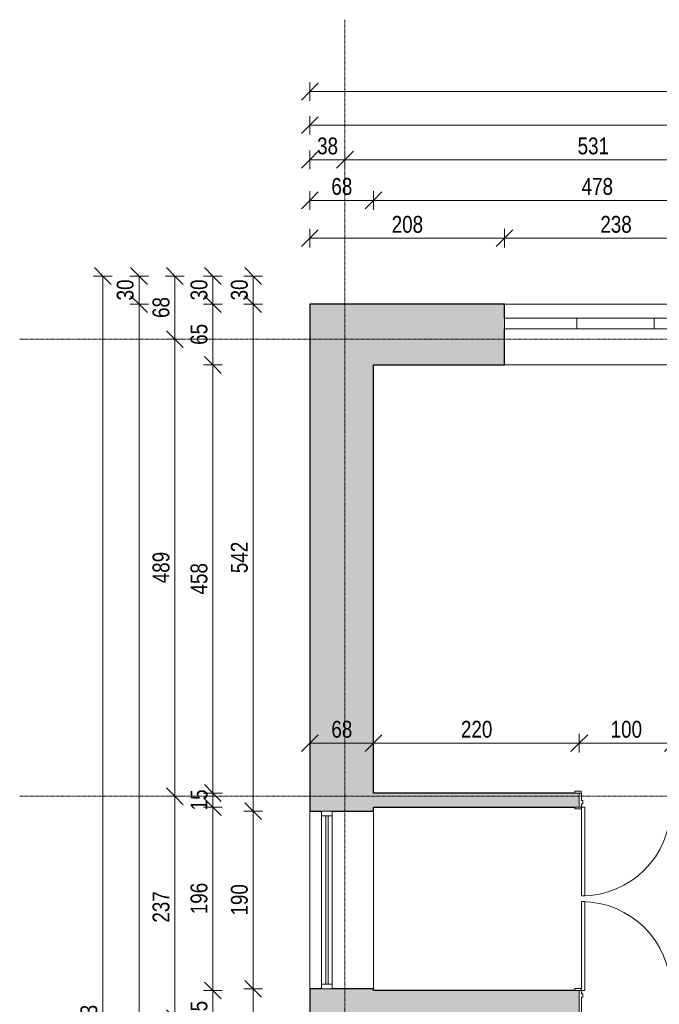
# Model space of a CAD drawing. Header units: centimetres. Extents: x 14811 to 18313, y -10850 to -8539.
# Tile 3 of 13: x 14811 to 15494, y -9591 to -8539. Entities that reach past the tile are written whole.
import ezdxf

# ---------------------------------------------------------------- set-up
doc = ezdxf.new("R2010")
doc.units = ezdxf.units.CM
doc.linetypes.add('Linia siatki', pattern=[0.9925, 0.47, -0.2175, 0.0875, -0.2175])
for name, color, linetype, lineweight in [('A-ANNO-DIMS', 211, 'Continuous', 9), ('A-ANNO-DIMS-100', 211, 'Continuous', 9), ('A-DOOR', 31, 'Continuous', 9), ('A-DOOR-FRAM', 31, 'Continuous', 18), ('A-GLAZ', 151, 'Continuous', 9), ('A-WALL', 113, 'Continuous', 9), ('A-WALL-PATT', 111, 'Continuous', 25), ('S-GRID', 1, 'Continuous', 9)]:
    doc.layers.add(name, color=color, linetype=linetype, lineweight=lineweight)
doc.styles.add('Arial_2', font='arial.ttf', dxfattribs={"width": 0.8, "height": 18})
doc.dimstyles.new('Przekątna_-_1_8_mm_Arial', dxfattribs={"dimscale": 30.48, "dimtxt": 18.364669, "dimasz": 0.590551, "dimexe": 0.328084, "dimexo": 0.0625, "dimgap": 0.016404, "dimtad": 1, "dimdec": 0, "dimdsep": 46, "dimtxsty": 'Arial_2', "dimblk1": 'OBLIQUE', "dimblk2": 'OBLIQUE', "dimsah": 1, "dimcen": 0.09, "dimazin": 0, "dimtfac": 1, "dimtdec": 4, "dimtix": 1, "dimtmove": 0, "dimatfit": 3, "dimfxl": 0.328084, "dimfxlon": 1, "dimtvp": 1, "dimtolj": 1, "dimtzin": 0, "dimarcsym": 2})

# ---------------------------------------------------------------- blocks, each defined once
blk = doc.blocks.new('wewnetrzne dwupanelowe - 900 x 2100mm-456959-4_Poziom piętra inwentaryzacja')
at = {"layer": 'A-DOOR'}
for p, q in [((-54.635, 24.8175), (-48.135, 24.8175)), ((-54.635, 22.8175), (-54.635, 24.8175)), ((-48.135, 22.8175), (-54.635, 22.8175)), ((-48.135, 24.8175), (-48.135, 22.8175)), ((48.135, 24.8175), (54.635, 24.8175)), ((48.135, 22.8175), (48.135, 24.8175)), ((54.635, 22.8175), (48.135, 22.8175)), ((54.635, 24.8175), (54.635, 22.8175)), ((-54.635, -22.1825), (-48.135, -22.1825)), ((-54.635, -24.1825), (-54.635, -22.1825)), ((-48.135, -24.1825), (-54.635, -24.1825)), ((-48.135, -22.1825), (-48.135, -24.1825)), ((48.135, -22.1825), (54.635, -22.1825)), ((48.135, -24.1825), (48.135, -22.1825)), ((54.635, -24.1825), (48.135, -24.1825)), ((54.635, -22.1825), (54.635, -24.1825))]:
    blk.add_line(p, q, dxfattribs=at)
at = {"layer": 'A-DOOR', "lineweight": 18}
for p, q in [((44, -22.1825), (47.5, -22.1825)), ((44, -117.1825), (44, -22.1825)), ((47.5, -22.1825), (47.5, -117.1825)), ((47.5, -117.1825), (44, -117.1825))]:
    blk.add_line(p, q, dxfattribs=at)
at = {"layer": 'A-DOOR'}
blk.add_arc((47.5, -22.1825), 95, 180, 270, dxfattribs=at)
at = {"layer": 'A-DOOR-FRAM'}
for p, q in [((-50, 22.8175), (-47.5, 22.8175)), ((-50, -22.1825), (-50, 22.8175)), ((-47.5, 22.8175), (-47.5, -15.19)), ((47.5, 22.8175), (50, 22.8175)), ((47.5, -15.19), (47.5, 22.8175)), ((50, 22.8175), (50, -22.1825)), ((-47.5, -15.19), (-46.23, -15.19)), ((-47.5, -18.6825), (-47.5, -22.1825)), ((-46.23, -18.6825), (-47.5, -18.6825)), ((-46.23, -15.19), (-46.23, -18.6825)), ((46.23, -15.19), (47.5, -15.19)), ((46.23, -18.6825), (46.23, -15.19)), ((47.5, -18.6825), (46.23, -18.6825)), ((47.5, -22.1825), (47.5, -18.6825)), ((-47.5, -22.1825), (-50, -22.1825)), ((50, -22.1825), (47.5, -22.1825))]:
    blk.add_line(p, q, dxfattribs=at)
blk = doc.blocks.new('wewnetrzne dwupanelowe - 900 x 2100mm-479385-4_Poziom piętra inwentaryzacja')
at = {"layer": 'A-DOOR', "lineweight": 18}
for p, q in [((47.5, 102.1825), (44, 102.1825)), ((44, 102.1825), (44, 7.1825)), ((47.5, 7.1825), (47.5, 102.1825)), ((44, 7.1825), (47.5, 7.1825))]:
    blk.add_line(p, q, dxfattribs=at)
at = {"layer": 'A-DOOR'}
for p, q in [((-48.135, 9.1825), (-54.635, 9.1825)), ((-54.635, 9.1825), (-54.635, 7.1825)), ((-54.635, 7.1825), (-48.135, 7.1825)), ((-48.135, 7.1825), (-48.135, 9.1825)), ((54.635, 9.1825), (48.135, 9.1825)), ((48.135, 9.1825), (48.135, 7.1825)), ((48.135, 7.1825), (54.635, 7.1825)), ((54.635, 7.1825), (54.635, 9.1825)), ((-48.135, -7.8175), (-54.635, -7.8175)), ((-54.635, -7.8175), (-54.635, -9.8175)), ((-54.635, -9.8175), (-48.135, -9.8175)), ((-48.135, -9.8175), (-48.135, -7.8175)), ((54.635, -7.8175), (48.135, -7.8175)), ((48.135, -7.8175), (48.135, -9.8175)), ((48.135, -9.8175), (54.635, -9.8175)), ((54.635, -9.8175), (54.635, -7.8175))]:
    blk.add_line(p, q, dxfattribs=at)
blk.add_arc((47.5, 7.1825), 95, 90, 180, dxfattribs=at)
at = {"layer": 'A-DOOR-FRAM'}
for p, q in [((-47.5, 7.1825), (-50, 7.1825)), ((-50, 7.1825), (-50, -7.8175)), ((-47.5, 3.6825), (-47.5, 7.1825)), ((-46.23, 3.6825), (-47.5, 3.6825)), ((-47.5, -7.8175), (-47.5, 0.19)), ((-47.5, 0.19), (-46.23, 0.19)), ((-46.23, 0.19), (-46.23, 3.6825)), ((47.5, 3.6825), (46.23, 3.6825)), ((46.23, 3.6825), (46.23, 0.19)), ((46.23, 0.19), (47.5, 0.19)), ((47.5, 7.1825), (47.5, 3.6825)), ((50, 7.1825), (47.5, 7.1825)), ((47.5, 0.19), (47.5, -7.8175)), ((50, -7.8175), (50, 7.1825)), ((-50, -7.8175), (-47.5, -7.8175)), ((47.5, -7.8175), (50, -7.8175))]:
    blk.add_line(p, q, dxfattribs=at)
blk = doc.blocks.new('Aluminum_1 szybowe - Okno 190_265 p_0-724323-4_Poziom piętra inwentaryzacja')
at = {"layer": 'A-GLAZ', "lineweight": 18}
for p, q in [((-132.1, 24.1), (-137.2, 24.1)), ((-137.2, 24.1), (-137.2, 12.7)), ((-132.1, 12.7), (-132.1, 24.1)), ((52.8, 24.1), (47.8, 24.1)), ((47.8, 24.1), (47.8, 12.7)), ((52.8, 12.7), (52.8, 24.1)), ((-137.2, 12.7), (-132.1, 12.7)), ((47.8, 19.7), (-132.1, 19.7)), ((-132.1, 19.7), (-132.1, 17.1)), ((-132.1, 17.1), (47.8, 17.1)), ((47.8, 17.1), (47.8, 19.7)), ((47.8, 12.7), (52.8, 12.7))]:
    blk.add_line(p, q, dxfattribs=at)
at = {"layer": 'A-GLAZ'}
for p, q in [((-132.1, 24.1), (47.8, 24.1)), ((47.8, 12.7), (-132.1, 12.7))]:
    blk.add_line(p, q, dxfattribs=at)
blk = doc.blocks.new('Aluminum_2 szybowe - 160x140-603551-4_Poziom piętra inwentaryzacja')
at = {"layer": 'A-GLAZ'}
for p, q in [((-137.2, 20.2), (22.8, 20.2)), ((-137.2, 8.7), (-137.2, 20.2)), ((22.8, 20.2), (22.8, 8.7)), ((22.8, 8.7), (-137.2, 8.7))]:
    blk.add_line(p, q, dxfattribs=at)
blk = doc.blocks.new('DIMBLOCK1-4_Poziom piętra inwentaryzacja')
at = {"layer": 'A-ANNO-DIMS-100'}
for p, q in [((15120.6, -8772.2), (15120.6, -8762.2)), ((15120.6, -8772.2), (15129.6, -8763.2)), ((15328.6, -8772.2), (15328.6, -8762.2)), ((15328.6, -8772.2), (15337.6, -8763.2)), ((15120.6, -8772.2), (15111.6, -8781.2)), ((15120.6, -8772.2), (15328.6, -8772.2)), ((15120.6, -8772.2), (15120.6, -8782.2)), ((15328.6, -8772.2), (15319.6, -8781.2)), ((15328.6, -8772.2), (15328.6, -8782.2))]:
    blk.add_line(p, q, dxfattribs=at)
at = {"layer": 'A-ANNO-DIMS-100', "color": 0, "insert": (15208.1, -8748.4), "char_height": 18, "width": 39.668, "attachment_point": 1, "line_spacing_factor": 0.941778, "style": 'Arial_2'}
blk.add_mtext('208', dxfattribs=at)
blk = doc.blocks.new('_Oblique')
at = {"color": 0, "linetype": 'ByBlock', "lineweight": -2}
blk.add_line((-0.5, -0.5), (0.5, 0.5), dxfattribs=at)
blk = doc.blocks.new('DIMBLOCK2-4_Poziom piętra inwentaryzacja')
at = {"layer": 'A-ANNO-DIMS-100'}
for p, q in [((15328.6, -8772.2), (15328.6, -8762.2)), ((15328.6, -8772.2), (15337.6, -8763.2)), ((15566.6, -8772.2), (15566.6, -8762.2)), ((15566.6, -8772.2), (15575.6, -8763.2)), ((15328.6, -8772.2), (15319.6, -8781.2)), ((15328.6, -8772.2), (15566.6, -8772.2)), ((15328.6, -8772.2), (15328.6, -8782.2)), ((15566.6, -8772.2), (15557.6, -8781.2)), ((15566.6, -8772.2), (15566.6, -8782.2))]:
    blk.add_line(p, q, dxfattribs=at)
at = {"layer": 'A-ANNO-DIMS-100', "color": 0, "insert": (15431.1, -8748.4), "char_height": 18, "width": 39.668, "attachment_point": 1, "line_spacing_factor": 0.941778, "style": 'Arial_2'}
blk.add_mtext('238', dxfattribs=at)
blk = doc.blocks.new('DIMBLOCK18-4_Poziom piętra inwentaryzacja')
at = {"layer": 'A-ANNO-DIMS-100'}
for p, q in [((15120.6, -8731.8), (15120.6, -8721.8)), ((15120.6, -8731.8), (15129.6, -8722.8)), ((15188.6, -8731.8), (15188.6, -8721.8)), ((15188.6, -8731.8), (15197.6, -8722.8)), ((15120.6, -8731.8), (15111.6, -8740.8)), ((15120.6, -8731.8), (15188.6, -8731.8)), ((15120.6, -8731.8), (15120.6, -8741.8)), ((15188.6, -8731.8), (15179.6, -8740.8)), ((15188.6, -8731.8), (15188.6, -8741.8))]:
    blk.add_line(p, q, dxfattribs=at)
at = {"layer": 'A-ANNO-DIMS-100', "color": 0, "insert": (15143.6, -8707.9), "char_height": 18, "width": 26.445, "attachment_point": 1, "line_spacing_factor": 0.941778, "style": 'Arial_2'}
blk.add_mtext('68', dxfattribs=at)
blk = doc.blocks.new('DIMBLOCK19-4_Poziom piętra inwentaryzacja')
at = {"layer": 'A-ANNO-DIMS-100'}
for p, q in [((15188.6, -8731.8), (15188.6, -8721.8)), ((15188.6, -8731.8), (15197.6, -8722.8)), ((15666.6, -8731.8), (15666.6, -8721.8)), ((15666.6, -8731.8), (15675.6, -8722.8)), ((15188.6, -8731.8), (15179.6, -8740.8)), ((15188.6, -8731.8), (15666.6, -8731.8)), ((15188.6, -8731.8), (15188.6, -8741.8)), ((15666.6, -8731.8), (15657.6, -8740.8)), ((15666.6, -8731.8), (15666.6, -8741.8))]:
    blk.add_line(p, q, dxfattribs=at)
at = {"layer": 'A-ANNO-DIMS-100', "color": 0, "insert": (15411.1, -8707.9), "char_height": 18, "width": 39.668, "attachment_point": 1, "line_spacing_factor": 0.941778, "style": 'Arial_2'}
blk.add_mtext('478', dxfattribs=at)
blk = doc.blocks.new('DIMBLOCK31-4_Poziom piętra inwentaryzacja')
at = {"layer": 'A-ANNO-DIMS-100'}
for p, q in [((15120.6, -8688.4), (15120.6, -8678.4)), ((15120.6, -8688.4), (15129.6, -8679.4)), ((15158.1, -8688.4), (15158.1, -8678.4)), ((15158.1, -8688.4), (15167.1, -8679.4)), ((15120.6, -8688.4), (15111.6, -8697.4)), ((15120.6, -8688.4), (15158.1, -8688.4)), ((15120.6, -8688.4), (15120.6, -8698.4)), ((15158.1, -8688.4), (15149.1, -8697.4)), ((15158.1, -8688.4), (15158.1, -8698.4))]:
    blk.add_line(p, q, dxfattribs=at)
at = {"layer": 'A-ANNO-DIMS-100', "color": 0, "insert": (15128.4, -8664.6), "char_height": 18, "width": 26.445, "attachment_point": 1, "line_spacing_factor": 0.941778, "style": 'Arial_2'}
blk.add_mtext('38', dxfattribs=at)
blk = doc.blocks.new('DIMBLOCK32-4_Poziom piętra inwentaryzacja')
at = {"layer": 'A-ANNO-DIMS-100'}
for p, q in [((15158.1, -8688.4), (15158.1, -8678.4)), ((15158.1, -8688.4), (15167.1, -8679.4)), ((15688.6, -8688.4), (15688.6, -8678.4)), ((15688.6, -8688.4), (15697.6, -8679.4)), ((15158.1, -8688.4), (15149.1, -8697.4)), ((15158.1, -8688.4), (15688.6, -8688.4)), ((15158.1, -8688.4), (15158.1, -8698.4)), ((15688.6, -8688.4), (15679.6, -8697.4)), ((15688.6, -8688.4), (15688.6, -8698.4))]:
    blk.add_line(p, q, dxfattribs=at)
at = {"layer": 'A-ANNO-DIMS-100', "color": 0, "insert": (15406.8, -8664.6), "char_height": 18, "width": 39.668, "attachment_point": 1, "line_spacing_factor": 0.941778, "style": 'Arial_2'}
blk.add_mtext('531', dxfattribs=at)
blk = doc.blocks.new('DIMBLOCK39-4_Poziom piętra inwentaryzacja')
at = {"layer": 'A-ANNO-DIMS-100'}
for p, q in [((15120.6, -8651.4), (15120.6, -8641.4)), ((15120.6, -8651.4), (15129.6, -8642.4)), ((16193.6, -8651.4), (16193.6, -8641.4)), ((16193.6, -8651.4), (16202.6, -8642.4)), ((15120.6, -8651.4), (15111.6, -8660.4)), ((15120.6, -8651.4), (16193.6, -8651.4)), ((15120.6, -8651.4), (15120.6, -8661.4)), ((16193.6, -8651.4), (16184.6, -8660.4)), ((16193.6, -8651.4), (16193.6, -8661.4))]:
    blk.add_line(p, q, dxfattribs=at)
at = {"layer": 'A-ANNO-DIMS-100', "color": 0, "insert": (15635.1, -8627.6), "char_height": 18, "width": 52.89, "attachment_point": 1, "line_spacing_factor": 0.941778, "style": 'Arial_2'}
blk.add_mtext('1073', dxfattribs=at)
blk = doc.blocks.new('DIMBLOCK42-4_Poziom piętra inwentaryzacja')
at = {"layer": 'A-ANNO-DIMS-100'}
for p, q in [((15120.6, -8615.6), (15120.6, -8605.6)), ((15120.6, -8615.6), (15129.6, -8606.6)), ((17920.6, -8615.6), (17920.6, -8605.6)), ((17920.6, -8615.6), (17929.6, -8606.6)), ((15120.6, -8615.6), (15111.6, -8624.6)), ((15120.6, -8615.6), (17920.6, -8615.6)), ((15120.6, -8615.6), (15120.6, -8625.6)), ((17920.6, -8615.6), (17911.6, -8624.6)), ((17920.6, -8615.6), (17920.6, -8625.6))]:
    blk.add_line(p, q, dxfattribs=at)
at = {"layer": 'A-ANNO-DIMS-100', "color": 0, "insert": (16498.6, -8591.8), "char_height": 18, "width": 52.89, "attachment_point": 1, "line_spacing_factor": 0.941778, "style": 'Arial_2'}
blk.add_mtext('2800', dxfattribs=at)
blk = doc.blocks.new('DIMBLOCK83-4_Poziom piętra inwentaryzacja')
at = {"layer": 'A-ANNO-DIMS-100'}
for p, q in [((15060.1, -9574.5), (15050.1, -9574.5)), ((15060.1, -9574.5), (15051.1, -9565.5)), ((15060.1, -10415.7), (15060.1, -9574.5)), ((15060.1, -9574.5), (15069.1, -9583.5)), ((15060.1, -9574.5), (15070.1, -9574.5)), ((15060.1, -10415.7), (15051.1, -10406.7)), ((15060.1, -10415.7), (15050.1, -10415.7)), ((15060.1, -10415.7), (15069.1, -10424.7)), ((15060.1, -10415.7), (15070.1, -10415.7))]:
    blk.add_line(p, q, dxfattribs=at)
at = {"layer": 'A-ANNO-DIMS-100', "color": 0, "insert": (15036.2, -10011.7), "char_height": 18, "width": 39.668, "attachment_point": 1, "rotation": 90, "line_spacing_factor": 0.941778, "style": 'Arial_2'}
blk.add_mtext('841', dxfattribs=at)
blk = doc.blocks.new('DIMBLOCK84-4_Poziom piętra inwentaryzacja')
at = {"layer": 'A-ANNO-DIMS-100'}
for p, q in [((15060.1, -9384.5), (15050.1, -9384.5)), ((15060.1, -9384.5), (15051.1, -9375.5)), ((15060.1, -9574.5), (15060.1, -9384.5)), ((15060.1, -9384.5), (15069.1, -9393.5)), ((15060.1, -9384.5), (15070.1, -9384.5)), ((15060.1, -9574.5), (15050.1, -9574.5)), ((15060.1, -9574.5), (15051.1, -9565.5)), ((15060.1, -9574.5), (15069.1, -9583.5)), ((15060.1, -9574.5), (15070.1, -9574.5))]:
    blk.add_line(p, q, dxfattribs=at)
at = {"layer": 'A-ANNO-DIMS-100', "color": 0, "insert": (15036.2, -9496.1), "char_height": 18, "width": 39.668, "attachment_point": 1, "rotation": 90, "line_spacing_factor": 0.941778, "style": 'Arial_2'}
blk.add_mtext('190', dxfattribs=at)
blk = doc.blocks.new('DIMBLOCK85-4_Poziom piętra inwentaryzacja')
at = {"layer": 'A-ANNO-DIMS-100'}
for p, q in [((15060.1, -8842.7), (15051.1, -8833.7)), ((15060.1, -8842.7), (15050.1, -8842.7)), ((15060.1, -9384.5), (15060.1, -8842.7)), ((15060.1, -8842.7), (15069.1, -8851.7)), ((15060.1, -8842.7), (15070.1, -8842.7)), ((15060.1, -9384.5), (15050.1, -9384.5)), ((15060.1, -9384.5), (15051.1, -9375.5)), ((15060.1, -9384.5), (15069.1, -9393.5)), ((15060.1, -9384.5), (15070.1, -9384.5))]:
    blk.add_line(p, q, dxfattribs=at)
at = {"layer": 'A-ANNO-DIMS-100', "color": 0, "insert": (15036.2, -9130.2), "char_height": 18, "width": 39.668, "attachment_point": 1, "rotation": 90, "line_spacing_factor": 0.941778, "style": 'Arial_2'}
blk.add_mtext('542', dxfattribs=at)
blk = doc.blocks.new('DIMBLOCK86-4_Poziom piętra inwentaryzacja')
at = {"layer": 'A-ANNO-DIMS-100'}
for p, q in [((15060.1, -8812.7), (15051.1, -8803.7)), ((15060.1, -8812.7), (15050.1, -8812.7)), ((15060.1, -8842.7), (15060.1, -8812.7)), ((15060.1, -8812.7), (15069.1, -8821.7)), ((15060.1, -8812.7), (15070.1, -8812.7)), ((15060.1, -8842.7), (15051.1, -8833.7)), ((15060.1, -8842.7), (15050.1, -8842.7)), ((15060.1, -8842.7), (15069.1, -8851.7)), ((15060.1, -8842.7), (15070.1, -8842.7))]:
    blk.add_line(p, q, dxfattribs=at)
at = {"layer": 'A-ANNO-DIMS-100', "color": 0, "insert": (15036.2, -8838.7), "char_height": 18, "width": 26.445, "attachment_point": 1, "rotation": 90, "line_spacing_factor": 0.941778, "style": 'Arial_2'}
blk.add_mtext('30', dxfattribs=at)
blk = doc.blocks.new('DIMBLOCK87-4_Poziom piętra inwentaryzacja')
at = {"layer": 'A-ANNO-DIMS-100'}
for p, q in [((15017, -8812.7), (15008, -8803.7)), ((15017, -8812.7), (15007, -8812.7)), ((15017, -8812.7), (15017, -8842.7)), ((15017, -8812.7), (15026, -8821.7)), ((15017, -8812.7), (15027, -8812.7)), ((15017, -8842.7), (15008, -8833.7)), ((15017, -8842.7), (15007, -8842.7)), ((15017, -8842.7), (15026, -8851.7)), ((15017, -8842.7), (15027, -8842.7))]:
    blk.add_line(p, q, dxfattribs=at)
at = {"layer": 'A-ANNO-DIMS-100', "color": 0, "insert": (14993.1, -8838.7), "char_height": 18, "width": 26.445, "attachment_point": 1, "rotation": 90, "line_spacing_factor": 0.941778, "style": 'Arial_2'}
blk.add_mtext('30', dxfattribs=at)
blk = doc.blocks.new('DIMBLOCK88-4_Poziom piętra inwentaryzacja')
at = {"layer": 'A-ANNO-DIMS-100'}
for p, q in [((15017, -8842.7), (15008, -8833.7)), ((15017, -8842.7), (15007, -8842.7)), ((15017, -8842.7), (15017, -8907.7)), ((15017, -8842.7), (15026, -8851.7)), ((15017, -8842.7), (15027, -8842.7)), ((15017, -8907.7), (15008, -8898.7)), ((15017, -8907.7), (15007, -8907.7)), ((15017, -8907.7), (15026, -8916.7)), ((15017, -8907.7), (15027, -8907.7))]:
    blk.add_line(p, q, dxfattribs=at)
at = {"layer": 'A-ANNO-DIMS-100', "color": 0, "insert": (14993.1, -8886.2), "char_height": 18, "width": 26.445, "attachment_point": 1, "rotation": 90, "line_spacing_factor": 0.941778, "style": 'Arial_2'}
blk.add_mtext('65', dxfattribs=at)
blk = doc.blocks.new('DIMBLOCK89-4_Poziom piętra inwentaryzacja')
at = {"layer": 'A-ANNO-DIMS-100'}
for p, q in [((15017, -8907.7), (15008, -8898.7)), ((15017, -8907.7), (15007, -8907.7)), ((15017, -8907.7), (15017, -9365.2)), ((15017, -8907.7), (15026, -8916.7)), ((15017, -8907.7), (15027, -8907.7)), ((15017, -9365.2), (15008, -9356.2)), ((15017, -9365.2), (15007, -9365.2)), ((15017, -9365.2), (15026, -9374.2)), ((15017, -9365.2), (15027, -9365.2))]:
    blk.add_line(p, q, dxfattribs=at)
at = {"layer": 'A-ANNO-DIMS-100', "color": 0, "insert": (14993.1, -9153), "char_height": 18, "width": 39.668, "attachment_point": 1, "rotation": 90, "line_spacing_factor": 0.941778, "style": 'Arial_2'}
blk.add_mtext('458', dxfattribs=at)
blk = doc.blocks.new('DIMBLOCK90-4_Poziom piętra inwentaryzacja')
at = {"layer": 'A-ANNO-DIMS-100'}
for p, q in [((15017, -9365.2), (15008, -9356.2)), ((15017, -9365.2), (15007, -9365.2)), ((15017, -9380.2), (15008, -9371.2)), ((15017, -9365.2), (15017, -9380.2)), ((15017, -9365.2), (15026, -9374.2)), ((15017, -9365.2), (15027, -9365.2)), ((15017, -9380.2), (15007, -9380.2)), ((15017, -9380.2), (15026, -9389.2)), ((15017, -9380.2), (15027, -9380.2))]:
    blk.add_line(p, q, dxfattribs=at)
at = {"layer": 'A-ANNO-DIMS-100', "color": 0, "insert": (14993.1, -9383.7), "char_height": 18, "width": 26.445, "attachment_point": 1, "rotation": 90, "line_spacing_factor": 0.941778, "style": 'Arial_2'}
blk.add_mtext('15', dxfattribs=at)
blk = doc.blocks.new('DIMBLOCK91-4_Poziom piętra inwentaryzacja')
at = {"layer": 'A-ANNO-DIMS-100'}
for p, q in [((15017, -9380.2), (15008, -9371.2)), ((15017, -9380.2), (15007, -9380.2)), ((15017, -9380.2), (15017, -9576.2)), ((15017, -9380.2), (15026, -9389.2)), ((15017, -9380.2), (15027, -9380.2)), ((15017, -9576.2), (15008, -9567.2)), ((15017, -9576.2), (15007, -9576.2)), ((15017, -9576.2), (15026, -9585.2)), ((15017, -9576.2), (15027, -9576.2))]:
    blk.add_line(p, q, dxfattribs=at)
at = {"layer": 'A-ANNO-DIMS-100', "color": 0, "insert": (14993.1, -9494.7), "char_height": 18, "width": 39.668, "attachment_point": 1, "rotation": 90, "line_spacing_factor": 0.941778, "style": 'Arial_2'}
blk.add_mtext('196', dxfattribs=at)
blk = doc.blocks.new('DIMBLOCK92-4_Poziom piętra inwentaryzacja')
at = {"layer": 'A-ANNO-DIMS-100'}
for p, q in [((15017, -9576.2), (15008, -9567.2)), ((15017, -9576.2), (15007, -9576.2)), ((15017, -9576.2), (15017, -9621.2)), ((15017, -9576.2), (15026, -9585.2)), ((15017, -9576.2), (15027, -9576.2)), ((15017, -9621.2), (15008, -9612.2)), ((15017, -9621.2), (15007, -9621.2)), ((15017, -9621.2), (15026, -9630.2)), ((15017, -9621.2), (15027, -9621.2))]:
    blk.add_line(p, q, dxfattribs=at)
at = {"layer": 'A-ANNO-DIMS-100', "color": 0, "insert": (14993.1, -9609.7), "char_height": 18, "width": 26.445, "attachment_point": 1, "rotation": 90, "line_spacing_factor": 0.941778, "style": 'Arial_2'}
blk.add_mtext('45', dxfattribs=at)
blk = doc.blocks.new('DIMBLOCK95-4_Poziom piętra inwentaryzacja')
at = {"layer": 'A-ANNO-DIMS-100'}
for p, q in [((14976.3, -8812.7), (14967.3, -8803.7)), ((14976.3, -8812.7), (14966.3, -8812.7)), ((14976.3, -8812.7), (14976.3, -8880.2)), ((14976.3, -8812.7), (14985.3, -8821.7)), ((14976.3, -8812.7), (14986.3, -8812.7)), ((14976.3, -8880.2), (14966.3, -8880.2)), ((14976.3, -8880.2), (14967.3, -8871.2)), ((14976.3, -8880.2), (14985.3, -8889.2)), ((14976.3, -8880.2), (14986.3, -8880.2))]:
    blk.add_line(p, q, dxfattribs=at)
at = {"layer": 'A-ANNO-DIMS-100', "color": 0, "insert": (14952.5, -8857.5), "char_height": 18, "width": 26.445, "attachment_point": 1, "rotation": 90, "line_spacing_factor": 0.941778, "style": 'Arial_2'}
blk.add_mtext('68', dxfattribs=at)
blk = doc.blocks.new('DIMBLOCK96-4_Poziom piętra inwentaryzacja')
at = {"layer": 'A-ANNO-DIMS-100'}
for p, q in [((14976.3, -8880.2), (14966.3, -8880.2)), ((14976.3, -8880.2), (14967.3, -8871.2)), ((14976.3, -8880.2), (14976.3, -9368.7)), ((14976.3, -8880.2), (14985.3, -8889.2)), ((14976.3, -8880.2), (14986.3, -8880.2)), ((14976.3, -9368.7), (14967.3, -9359.7)), ((14976.3, -9368.7), (14966.3, -9368.7)), ((14976.3, -9368.7), (14985.3, -9377.7)), ((14976.3, -9368.7), (14986.3, -9368.7))]:
    blk.add_line(p, q, dxfattribs=at)
at = {"layer": 'A-ANNO-DIMS-100', "color": 0, "insert": (14952.5, -9141), "char_height": 18, "width": 39.668, "attachment_point": 1, "rotation": 90, "line_spacing_factor": 0.941778, "style": 'Arial_2'}
blk.add_mtext('489', dxfattribs=at)
blk = doc.blocks.new('DIMBLOCK97-4_Poziom piętra inwentaryzacja')
at = {"layer": 'A-ANNO-DIMS-100'}
for p, q in [((14976.3, -9368.7), (14967.3, -9359.7)), ((14976.3, -9368.7), (14966.3, -9368.7)), ((14976.3, -9368.7), (14976.3, -9605.7)), ((14976.3, -9368.7), (14985.3, -9377.7)), ((14976.3, -9368.7), (14986.3, -9368.7)), ((14976.3, -9605.7), (14966.3, -9605.7)), ((14976.3, -9605.7), (14967.3, -9596.7)), ((14976.3, -9605.7), (14985.3, -9614.7)), ((14976.3, -9605.7), (14986.3, -9605.7))]:
    blk.add_line(p, q, dxfattribs=at)
at = {"layer": 'A-ANNO-DIMS-100', "color": 0, "insert": (14952.5, -9503.7), "char_height": 18, "width": 39.668, "attachment_point": 1, "rotation": 90, "line_spacing_factor": 0.941778, "style": 'Arial_2'}
blk.add_mtext('237', dxfattribs=at)
blk = doc.blocks.new('DIMBLOCK100-4_Poziom piętra inwentaryzacja')
at = {"layer": 'A-ANNO-DIMS-100'}
for p, q in [((14938.1, -8812.7), (14929.1, -8803.7)), ((14938.1, -8812.7), (14928.1, -8812.7)), ((14938.1, -8812.7), (14938.1, -8842.7)), ((14938.1, -8812.7), (14947.1, -8821.7)), ((14938.1, -8812.7), (14948.1, -8812.7)), ((14938.1, -8842.7), (14929.1, -8833.7)), ((14938.1, -8842.7), (14928.1, -8842.7)), ((14938.1, -8842.7), (14947.1, -8851.7)), ((14938.1, -8842.7), (14948.1, -8842.7))]:
    blk.add_line(p, q, dxfattribs=at)
at = {"layer": 'A-ANNO-DIMS-100', "color": 0, "insert": (14914.2, -8838.7), "char_height": 18, "width": 26.445, "attachment_point": 1, "rotation": 90, "line_spacing_factor": 0.941778, "style": 'Arial_2'}
blk.add_mtext('30', dxfattribs=at)
blk = doc.blocks.new('DIMBLOCK101-4_Poziom piętra inwentaryzacja')
at = {"layer": 'A-ANNO-DIMS-100'}
for p, q in [((14938.1, -8842.7), (14929.1, -8833.7)), ((14938.1, -8842.7), (14928.1, -8842.7)), ((14938.1, -8842.7), (14938.1, -10415.7)), ((14938.1, -8842.7), (14947.1, -8851.7)), ((14938.1, -8842.7), (14948.1, -8842.7)), ((14938.1, -10415.7), (14929.1, -10406.7)), ((14938.1, -10415.7), (14928.1, -10415.7)), ((14938.1, -10415.7), (14947.1, -10424.7)), ((14938.1, -10415.7), (14948.1, -10415.7))]:
    blk.add_line(p, q, dxfattribs=at)
at = {"layer": 'A-ANNO-DIMS-100', "color": 0, "insert": (14914.2, -9651.3), "char_height": 18, "width": 52.89, "attachment_point": 1, "rotation": 90, "line_spacing_factor": 0.941778, "style": 'Arial_2'}
blk.add_mtext('1573', dxfattribs=at)
blk = doc.blocks.new('DIMBLOCK102-4_Poziom piętra inwentaryzacja')
at = {"layer": 'A-ANNO-DIMS-100'}
for p, q in [((14899.3, -8812.7), (14890.3, -8803.7)), ((14899.3, -8812.7), (14889.3, -8812.7)), ((14899.3, -8812.7), (14899.3, -10415.7)), ((14899.3, -8812.7), (14908.3, -8821.7)), ((14899.3, -8812.7), (14909.3, -8812.7)), ((14899.3, -10415.7), (14890.3, -10406.7)), ((14899.3, -10415.7), (14889.3, -10415.7)), ((14899.3, -10415.7), (14908.3, -10424.7)), ((14899.3, -10415.7), (14909.3, -10415.7))]:
    blk.add_line(p, q, dxfattribs=at)
at = {"layer": 'A-ANNO-DIMS-100', "color": 0, "insert": (14875.4, -9636.3), "char_height": 18, "width": 52.89, "attachment_point": 1, "rotation": 90, "line_spacing_factor": 0.941778, "style": 'Arial_2'}
blk.add_mtext('1603', dxfattribs=at)
blk = doc.blocks.new('DIMBLOCK159-4_Poziom piętra inwentaryzacja')
at = {"layer": 'A-ANNO-DIMS-100'}
for p, q in [((15120.6, -9311.9), (15111.6, -9320.9)), ((15120.6, -9311.9), (15120.6, -9301.9)), ((15120.6, -9311.9), (15129.6, -9302.9)), ((15120.6, -9311.9), (15188.6, -9311.9)), ((15120.6, -9311.9), (15120.6, -9321.9)), ((15188.6, -9311.9), (15179.6, -9320.9)), ((15188.6, -9311.9), (15188.6, -9301.9)), ((15188.6, -9311.9), (15197.6, -9302.9)), ((15188.6, -9311.9), (15188.6, -9321.9))]:
    blk.add_line(p, q, dxfattribs=at)
at = {"layer": 'A-ANNO-DIMS-100', "color": 0, "insert": (15143.6, -9288), "char_height": 18, "width": 26.445, "attachment_point": 1, "line_spacing_factor": 0.941778, "style": 'Arial_2'}
blk.add_mtext('68', dxfattribs=at)
blk = doc.blocks.new('DIMBLOCK160-4_Poziom piętra inwentaryzacja')
at = {"layer": 'A-ANNO-DIMS-100'}
for p, q in [((15188.6, -9311.9), (15179.6, -9320.9)), ((15188.6, -9311.9), (15188.6, -9301.9)), ((15188.6, -9311.9), (15197.6, -9302.9)), ((15188.6, -9311.9), (15408.6, -9311.9)), ((15188.6, -9311.9), (15188.6, -9321.9)), ((15408.6, -9311.9), (15399.6, -9320.9)), ((15408.6, -9311.9), (15408.6, -9301.9)), ((15408.6, -9311.9), (15417.6, -9302.9)), ((15408.6, -9311.9), (15408.6, -9321.9))]:
    blk.add_line(p, q, dxfattribs=at)
at = {"layer": 'A-ANNO-DIMS-100', "color": 0, "insert": (15282.1, -9288), "char_height": 18, "width": 39.668, "attachment_point": 1, "line_spacing_factor": 0.941778, "style": 'Arial_2'}
blk.add_mtext('220', dxfattribs=at)
blk = doc.blocks.new('DIMBLOCK161-4_Poziom piętra inwentaryzacja')
at = {"layer": 'A-ANNO-DIMS-100'}
for p, q in [((15408.6, -9311.9), (15399.6, -9320.9)), ((15408.6, -9311.9), (15408.6, -9301.9)), ((15408.6, -9311.9), (15417.6, -9302.9)), ((15408.6, -9311.9), (15508.6, -9311.9)), ((15408.6, -9311.9), (15408.6, -9321.9)), ((15508.6, -9311.9), (15499.6, -9320.9)), ((15508.6, -9311.9), (15508.6, -9301.9)), ((15508.6, -9311.9), (15517.6, -9302.9)), ((15508.6, -9311.9), (15508.6, -9321.9))]:
    blk.add_line(p, q, dxfattribs=at)
at = {"layer": 'A-ANNO-DIMS-100', "color": 0, "insert": (15442.1, -9288), "char_height": 18, "width": 39.668, "attachment_point": 1, "line_spacing_factor": 0.941778, "style": 'Arial_2'}
blk.add_mtext('100', dxfattribs=at)

msp = doc.modelspace()

# ---------------------------------------------------------------- hatches: boundary and pattern name
at = {"layer": 'A-WALL-PATT', "lineweight": 9}
h = msp.add_hatch(color=256, dxfattribs=at)
h.paths.add_polyline_path([(15120.6, -10415.7), (15188.6, -10415.7), (15188.6, -9574.5), (15120.6, -9574.5), (15120.6, -10193.7)])
h.paths.add_polyline_path([(15120.6, -9384.5), (15188.6, -9384.5), (15188.6, -8842.7), (15120.6, -8842.7), (15120.6, -9035.6)])
h = msp.add_hatch(color=256, dxfattribs=at)
h.paths.add_polyline_path([(15666.6, -8907.7), (15672.6, -8907.7), (15672.6, -8842.7), (15566.6, -8842.7), (15566.6, -8907.7)])
h.paths.add_polyline_path([(15188.6, -8907.7), (15328.6, -8907.7), (15328.6, -8842.7), (15188.6, -8842.7)])
h = msp.add_hatch(color=256, dxfattribs=at)
h.paths.add_polyline_path([(16193.6, -9380.2), (16193.6, -9365.2), (15927.1, -9365.2), (15927.1, -9380.2), (16102.4, -9380.2)])
h.paths.add_polyline_path([(15508.6, -9380.2), (15822.1, -9380.2), (15822.1, -9365.2), (15508.6, -9365.2), (15508.6, -9376.7)])
h.paths.add_polyline_path([(15408.6, -9380.2), (15408.6, -9365.2), (15188.6, -9365.2), (15188.6, -9380.2), (15404, -9380.2)])
h = msp.add_hatch(color=256, dxfattribs=at)
h.paths.add_polyline_path([(16193.6, -9621.2), (16193.6, -9576.2), (15983.6, -9576.2), (15983.6, -9621.2), (15988.3, -9621.2)])
h.paths.add_polyline_path([(15883.6, -9621.2), (15883.6, -9576.2), (15508.6, -9576.2), (15508.6, -9621.2), (15879, -9621.2)])
h.paths.add_polyline_path([(15408.6, -9621.2), (15408.6, -9576.2), (15188.6, -9576.2), (15188.6, -9621.2), (15404, -9621.2)])

# ---------------------------------------------------------------- linework, layer by layer
at = {"layer": 'A-WALL', "lineweight": 25}
for p, q in [((15120.6, -8842.7), (15120.6, -9384.5)), ((15328.6, -8842.7), (15120.6, -8842.7)), ((15328.6, -8857.7), (15328.6, -8842.7)), ((15328.6, -8907.7), (15328.6, -8869.1)), ((15188.6, -9365.2), (15188.6, -8907.7)), ((15188.6, -8907.7), (15328.6, -8907.7)), ((15404, -9365.2), (15188.6, -9365.2)), ((15120.6, -9384.5), (15133.2, -9384.5)), ((15144.6, -9384.5), (15188.6, -9384.5)), ((15188.6, -9384.5), (15188.6, -9380.2)), ((15188.6, -9380.2), (15404, -9380.2)), ((15120.6, -9574.5), (15120.6, -10415.7)), ((15133.2, -9574.5), (15120.6, -9574.5)), ((15188.6, -9574.5), (15144.6, -9574.5)), ((15188.6, -9576.2), (15188.6, -9574.5)), ((15404, -9576.2), (15188.6, -9576.2))]:
    msp.add_line(p, q, dxfattribs=at)
at = {"layer": 'A-WALL'}
for p, q in [((15328.6, -8842.7), (15566.6, -8842.7)), ((15566.6, -8907.7), (15328.6, -8907.7)), ((15120.6, -9574.5), (15120.6, -9384.5)), ((15188.6, -9384.5), (15188.6, -9574.5))]:
    msp.add_line(p, q, dxfattribs=at)
at = {"layer": 'S-GRID', "linetype": 'Linia siatki'}
for p, q in [((15158.1, -8538.7), (15158.1, -10790.2)), ((14810.5, -8880.2), (18252.6, -8880.2)), ((14810.5, -9368.7), (18252.6, -9368.7))]:
    msp.add_line(p, q, dxfattribs=at)

# ---------------------------------------------------------------- block references
at = {"layer": 'A-DOOR', "rotation": 180}
for name, p in [('wewnetrzne dwupanelowe - 900 x 2100mm-479385-4_Poziom piętra inwentaryzacja', (15458.6, -9373)), ('wewnetrzne dwupanelowe - 900 x 2100mm-456959-4_Poziom piętra inwentaryzacja', (15458.6, -9598.4))]:
    msp.add_blockref(name, p, dxfattribs=at)
at = {"layer": 'A-GLAZ'}
for p in [(15465.8, -8877.9), (15543.2, -8877.9)]:
    msp.add_blockref('Aluminum_2 szybowe - 160x140-603551-4_Poziom piętra inwentaryzacja', p, dxfattribs=at)
at = {"layer": 'A-GLAZ', "rotation": 89.99999999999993}
msp.add_blockref('Aluminum_1 szybowe - Okno 190_265 p_0-724323-4_Poziom piętra inwentaryzacja', (15157.3, -9437.4), dxfattribs=at)

# ---------------------------------------------------------------- dimensions: what is measured, and where the dimension line sits
at = {"layer": 'A-ANNO-DIMS'}
for base, p1, p2, override, picture, middle in [((17920.6, -8615.6), (15120.6, -8625.6), (17920.6, -8625.6), {"dimpost": '<>', "dimfxl": 2800}, 'DIMBLOCK42-4_Poziom piętra inwentaryzacja', (16520.6, -8605.9)), ((16193.6, -8651.4), (15120.6, -8661.4), (16193.6, -8661.4), {"dimpost": '<>', "dimfxl": 1073}, 'DIMBLOCK39-4_Poziom piętra inwentaryzacja', (15657.1, -8641.7)), ((15158.1225548, -8688.4325052), (15120.6225548, -8698.4325052), (15158.1225548, -8678.4325052), {"dimpost": '<>', "dimfxl": 42.5}, 'DIMBLOCK31-4_Poziom piętra inwentaryzacja', (15139.3725548, -8678.7360522)), ((15688.6225548, -8688.4325052), (15158.1225548, -8678.4325052), (15688.6225548, -8678.4325052), {"dimpost": '<>', "dimfxl": 530.5}, 'DIMBLOCK32-4_Poziom piętra inwentaryzacja', (15423.3725548, -8678.7360522)), ((15188.6, -8731.8), (15120.6, -8741.8), (15188.6, -8741.8), {"dimpost": '<>', "dimfxl": 68}, 'DIMBLOCK18-4_Poziom piętra inwentaryzacja', (15154.6, -8722.1)), ((15666.6, -8731.8), (15188.6, -8741.8), (15666.6, -8741.8), {"dimpost": '<>', "dimfxl": 478}, 'DIMBLOCK19-4_Poziom piętra inwentaryzacja', (15427.6, -8722.1)), ((15328.6, -8772.2), (15120.6, -8782.2), (15328.6, -8782.2), {"dimpost": '<>', "dimfxl": 208}, 'DIMBLOCK1-4_Poziom piętra inwentaryzacja', (15224.6, -8762.5)), ((15566.6, -8772.2), (15328.6, -8782.2), (15566.6, -8782.2), {"dimpost": '<>', "dimfxl": 238}, 'DIMBLOCK2-4_Poziom piętra inwentaryzacja', (15447.6, -8762.5)), ((15188.6, -9311.9), (15120.6, -9301.9), (15188.6, -9301.9), {"dimpost": '<>', "dimfxl": 68}, 'DIMBLOCK159-4_Poziom piętra inwentaryzacja', (15154.6, -9302.2)), ((15408.6, -9311.9), (15188.6, -9301.9), (15408.6, -9321.9), {"dimpost": '<>', "dimfxl": 220.90722}, 'DIMBLOCK160-4_Poziom piętra inwentaryzacja', (15298.6, -9302.2)), ((15508.6, -9311.9), (15408.6, -9321.9), (15508.6, -9321.9), {"dimpost": '<>', "dimfxl": 100}, 'DIMBLOCK161-4_Poziom piętra inwentaryzacja', (15458.6, -9302.2))]:
    dim = msp.add_linear_dim(base=base, p1=p1, p2=p2, dimstyle='Przekątna_-_1_8_mm_Arial', override=override, dxfattribs=at)
    dim.commit()
    dim.dimension.update_dxf_attribs({"geometry": picture, "text_midpoint": middle})
for base, p1, p2, override, picture, middle in [((14899.3, -10415.7), (14909.3, -8812.7), (14909.3, -10415.7), {"dimpost": '<>', "dimfxl": 1603}, 'DIMBLOCK102-4_Poziom piętra inwentaryzacja', (14889.6, -9614.2)), ((14938.1, -8842.7), (14948.1, -8812.7), (14948.1, -8842.7), {"dimpost": '<>', "dimfxl": 30}, 'DIMBLOCK100-4_Poziom piętra inwentaryzacja', (14928.4, -8827.7)), ((14976.3430411, -8880.2148915), (14986.3430411, -8812.7148915), (14986.3430411, -8880.2148915), {"dimpost": '<>', "dimfxl": 67.5}, 'DIMBLOCK95-4_Poziom piętra inwentaryzacja', (14966.6527272, -8846.4648915)), ((15017, -8842.7), (15027, -8812.7), (15027, -8842.7), {"dimpost": '<>', "dimfxl": 30}, 'DIMBLOCK87-4_Poziom piętra inwentaryzacja', (15007.3, -8827.7)), ((15060.1, -8812.7), (15070.1, -8842.7), (15070.1, -8812.7), {"dimpost": '<>', "dimfxl": 30}, 'DIMBLOCK86-4_Poziom piętra inwentaryzacja', (15050.4, -8827.7)), ((14938.1, -10415.7), (14948.1, -8842.7), (14948.1, -10415.7), {"dimpost": '<>', "dimfxl": 1573}, 'DIMBLOCK101-4_Poziom piętra inwentaryzacja', (14928.4, -9629.2)), ((15017, -8907.7), (15027, -8842.7), (15027, -8907.7), {"dimpost": '<>', "dimfxl": 65}, 'DIMBLOCK88-4_Poziom piętra inwentaryzacja', (15007.3, -8875.2)), ((15060.1, -8842.7), (15070.1, -9384.5), (15070.1, -8842.7), {"dimpost": '<>', "dimfxl": 541.83}, 'DIMBLOCK85-4_Poziom piętra inwentaryzacja', (15050.4, -9113.6)), ((14976.3430411, -9368.7148915), (14986.3430411, -8880.2148915), (14986.3430411, -9368.7148915), {"dimpost": '<>', "dimfxl": 488.5}, 'DIMBLOCK96-4_Poziom piętra inwentaryzacja', (14966.6527272, -9124.4648915)), ((15017.0174248, -9365.2148915), (15027.0174248, -8907.7148915), (15027.0174248, -9365.2148915), {"dimpost": '<>', "dimfxl": 457.5}, 'DIMBLOCK89-4_Poziom piętra inwentaryzacja', (15007.327111, -9136.4648915)), ((14976.3, -9605.7), (14986.3, -9368.7), (14986.3, -9605.7), {"dimpost": '<>', "dimfxl": 237}, 'DIMBLOCK97-4_Poziom piętra inwentaryzacja', (14966.6, -9487.2)), ((15017, -9380.2), (15027, -9365.2), (15027, -9380.2), {"dimpost": '<>', "dimfxl": 15}, 'DIMBLOCK90-4_Poziom piętra inwentaryzacja', (15007.3, -9372.7)), ((15017, -9576.2), (15027, -9380.2), (15027, -9576.2), {"dimpost": '<>', "dimfxl": 196}, 'DIMBLOCK91-4_Poziom piętra inwentaryzacja', (15007.3, -9478.2)), ((15060.1, -9384.5), (15070.1, -9574.5), (15070.1, -9384.5), {"dimpost": '<>', "dimfxl": 190}, 'DIMBLOCK84-4_Poziom piętra inwentaryzacja', (15050.4, -9479.5)), ((15017, -9621.2), (15027, -9576.2), (15027, -9621.2), {"dimpost": '<>', "dimfxl": 45}, 'DIMBLOCK92-4_Poziom piętra inwentaryzacja', (15007.4, -9598.7)), ((15060.1, -9574.5), (15070.1, -10415.7), (15070.1, -9574.5), {"dimpost": '<>', "dimfxl": 841.17}, 'DIMBLOCK83-4_Poziom piętra inwentaryzacja', (15050.4, -9995.1))]:
    dim = msp.add_linear_dim(base=base, p1=p1, p2=p2, angle=90, dimstyle='Przekątna_-_1_8_mm_Arial', override=override, dxfattribs=at)
    dim.commit()
    dim.dimension.update_dxf_attribs({"geometry": picture, "text_midpoint": middle})

doc.saveas('drawing.dxf')
